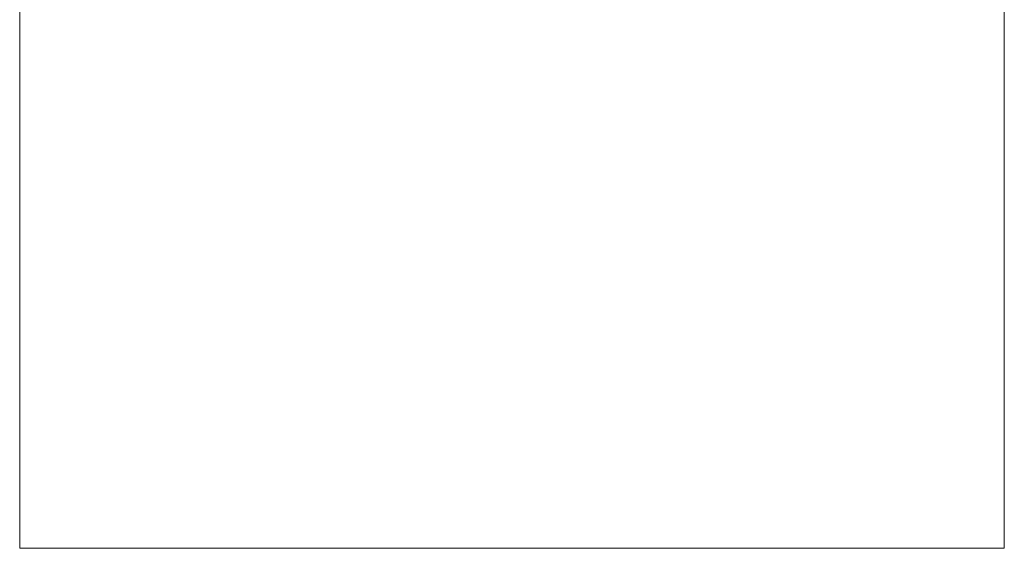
# Model space of a CAD drawing. Header units: metres. Extents: x 1.7 to 42.3, y -72.9 to -47.6.
# Tile 23 of 216: x 10.636 to 11.316, y -71.467 to -71.102. Entities that reach past the tile are written whole.
import ezdxf

# ---------------------------------------------------------------- set-up
doc = ezdxf.new("R2010")
doc.units = ezdxf.units.M
doc.layers.add('A-GENM', color=7, linetype='Continuous', lineweight=18)

# ---------------------------------------------------------------- blocks, each defined once
blk = doc.blocks.new('Grupo1_TIP_19dez18_BebedouroRefrig_BebedouroIndustrial100litros_ABDI-MDIC - Grupo1_TIP_19dez18_BebedouroRefrig_BebedouroIndustrial100litros_ABDI-MDIC-5384539-2PAV - FRIGORÍFICA')
at = {"layer": 'A-GENM', "color": 253, "true_color": 0xaaaaaa}
for p, q in [((0.34, 0.24), (-0.34, 0.24)), ((-0.34, 0.24), (-0.34, -0.24)), ((0.34, -0.24), (0.34, 0.24))]:
    blk.add_line(p, q, dxfattribs=at)
blk = doc.blocks.new('4 GRE - ESCOLA DE CINEMA E AUDIOVISUAL CINE REX R07_rvt-1-2PAV - FRIGORÍFICA')
at = {"layer": 'A-GENM', "color": 253, "lineweight": 18, "true_color": 0xaaaaaa, "rotation": 180}
blk.add_blockref('Grupo1_TIP_19dez18_BebedouroRefrig_BebedouroIndustrial100litros_ABDI-MDIC - Grupo1_TIP_19dez18_BebedouroRefrig_BebedouroIndustrial100litros_ABDI-MDIC-5384539-2PAV - FRIGORÍFICA', (10.97566, -71.22694), dxfattribs=at)

msp = doc.modelspace()

# ---------------------------------------------------------------- block references
at = {"lineweight": 5}
msp.add_blockref('4 GRE - ESCOLA DE CINEMA E AUDIOVISUAL CINE REX R07_rvt-1-2PAV - FRIGORÍFICA', (0, 0), dxfattribs=at)

doc.saveas('drawing.dxf')
